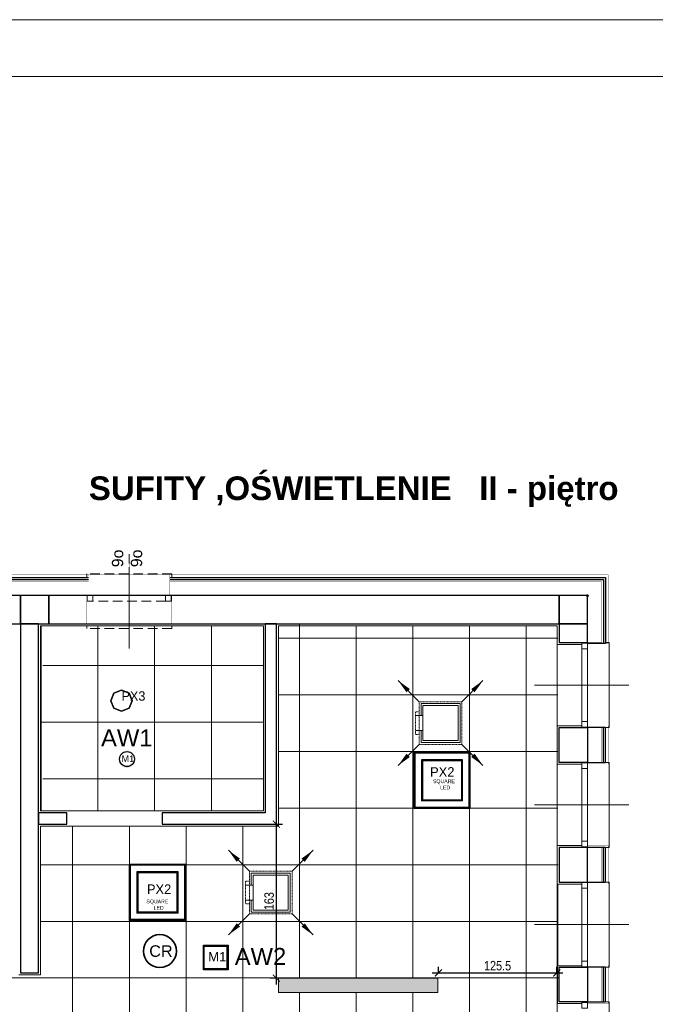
# Model space of a CAD drawing. Header units: millimetres. Extents: x -9038497 to 54128, y -10570064 to 59476.
# Tile 70 of 135: x 40118 to 40791, y 25059 to 26102. Entities that reach past the tile are written whole.
import ezdxf

# ---------------------------------------------------------------- set-up
doc = ezdxf.new("R2010")
doc.units = ezdxf.units.MM
doc.header["$LTSCALE"] = 0.8
doc.header["$PDMODE"] = 2
for name, pattern in [('Dash', [0.435, 0.3175, -0.1175]), ('DASHDOT', [1, 0.5, -0.25, 0, -0.25]), ('DASHED', [19.05, 12.7, -6.35]), ('HIDDEN2', [0.1875, 0.125, -0.0625])]:
    doc.linetypes.add(name, pattern=pattern)
for name, color, linetype, lineweight in [('0 proj_widok widok widok', 7, 'Continuous', 0), ('ocieplenie', 214, 'Continuous', 13), ('OPIS', 122, 'Continuous', 18), ('SCIANY', 1, 'Continuous', 30), ('tynk', 252, 'Continuous', 5), ('WW ELEK_OŚW', 1, 'Continuous', 35)]:
    doc.layers.add(name, color=color, linetype=linetype, lineweight=lineweight)
for name, color, linetype in [('FLUID-N1-INS', 7, 'Continuous'), ('Oprawa_02', 2, 'Continuous'), ('Oprawa_03', 2, 'Continuous'), ('Oświetlenie awaryjne', 1, 'Continuous'), ('STOLARKA', 4, 'Continuous'), ('strop podw.', 3, 'Continuous')]:
    doc.layers.add(name, color=color, linetype=linetype)
doc.styles.add('ARIAL_CE', font='arial.ttf', dxfattribs={"height": 15})
doc.styles.add('FDBES', font='simplex.shx')
doc.styles.add('Malanow_1_100', font='isocpeur.ttf')
doc.styles.add('OPIS', font='arial.ttf')
doc.styles.get("Standard").update_dxf_attribs({"font": 'g12f13.shx', "width": 0.8, "height": 10})
doc.styles.add('WYMIAR-20', font='ARIALN.TTF', dxfattribs={"height": 4})
doc.styles.add('WYMIAR-50', font='ARIALN.TTF', dxfattribs={"height": 10})
doc.dimstyles.new('FDBES', dxfattribs={"dimscale": 50, "dimtxt": 4, "dimasz": 2.5, "dimexe": 0.8, "dimexo": 2, "dimgap": 1, "dimtad": 1, "dimdsep": 46, "dimtxsty": 'FDBES', "dimcen": 2.5, "dimclrd": 4, "dimclre": 5, "dimadec": 0, "dimazin": 0, "dimtfac": 1, "dimtmove": 0, "dimatfit": 3, "dimfxl": 1, "dimarcsym": 0})
doc.dimstyles.new('SKALA-50', dxfattribs={"dimscale": 5, "dimtxt": 10, "dimasz": 1.5, "dimexe": 1.3, "dimexo": 1.3, "dimgap": 0.5, "dimtad": 1, "dimdec": 1, "dimrnd": 0.5, "dimdsep": 46, "dimtxsty": 'WYMIAR-50', "dimblk": 'ARCHTICK', "dimcen": 1.5, "dimdle": 1.3, "dimadec": 0, "dimazin": 0, "dimtfac": 1, "dimtdec": 1, "dimtix": 1, "dimtmove": 2, "dimatfit": 3, "dimfxl": 2, "dimfxlon": 1, "dimtolj": 1, "dimarcsym": 0})

# ---------------------------------------------------------------- blocks, each defined once
blk = doc.blocks.new('G$C503E6358')
at = {"layer": 'STOLARKA', "color": 5, "linetype": 'DASHED', "lineweight": 0}
blk.add_line((100, 45), (0, 45), dxfattribs=at)
for points in [[(24, 0), (21, 0), (21, 90), (24, 90)], [(76, 0), (79, 0), (79, 90), (76, 90)]]:
    blk.add_lwpolyline(points, dxfattribs=at)
for points in [[(56, 89.5), (56, 83.5), (50, 83.5), (50, 89.5)], [(56, 83.5), (56, 6.5), (50, 6.5), (50, 83.5)], [(56, 0.5), (56, 6.5), (50, 6.5), (50, 0.5)]]:
    blk.add_lwpolyline(points, close=True, dxfattribs=at)
blk = doc.blocks.new('_ArchTick')
at = {"color": 0, "linetype": 'ByBlock', "const_width": 0.15}
blk.add_lwpolyline([(-0.5, -0.5), (0.5, 0.5)], dxfattribs=at)
blk = doc.blocks.new('*D2384')
at = {"layer": '0 proj_widok widok widok', "color": 0, "lineweight": -2, "ltscale": 0.8, "transparency": 16777216}
for p, q in [((40561.1, 25092.5), (40561.1, 25099)), ((40686.3, 25092.5), (40686.3, 25099)), ((40554.6, 25092.5), (40692.8, 25092.5))]:
    blk.add_line(p, q, dxfattribs=at)
at = {"layer": 'Defpoints', "color": 0, "lineweight": 0, "ltscale": 0.8, "transparency": 16777216}
for p in [(40561.1, 25092.3), (40686.3, 25092.5), (40686.3, 25092.3)]:
    blk.add_point(p, dxfattribs=at)
at = {"layer": '0 proj_widok widok widok', "color": 0, "lineweight": -2, "ltscale": 0.8, "transparency": 16777216, "xscale": 7.5, "yscale": 7.5, "zscale": 7.5, "rotation": 180}
blk.add_blockref('_ArchTick', (40561.1, 25092.5), dxfattribs=at)
at = {"layer": '0 proj_widok widok widok', "color": 0, "lineweight": -2, "ltscale": 0.8, "transparency": 16777216, "xscale": 7.5, "yscale": 7.5, "zscale": 7.5}
blk.add_blockref('_ArchTick', (40686.3, 25092.5), dxfattribs=at)
at = {"layer": '0 proj_widok widok widok', "color": 0, "lineweight": 0, "ltscale": 0.8, "transparency": 16777216, "insert": (40623.7, 25100.1), "char_height": 10, "attachment_point": 5, "style": 'WYMIAR-50'}
blk.add_mtext('\\A1;125.5', dxfattribs=at)
blk = doc.blocks.new('*U1927')
at = {"layer": 'Oświetlenie awaryjne'}
h = blk.add_hatch(color=256, dxfattribs=at)
h.paths.add_polyline_path([(-9, 0, 1), (9, 0, 1)])
h.paths.add_polyline_path([(7.9, 0, -1), (-7.9, 0, -1)], flags=16)
blk.add_circle((0, 0), 7.88, dxfattribs=at)
at = {"layer": 'Oświetlenie awaryjne', "width": 42.979, "attachment_point": 1, "style": 'Malanow_1_100'}
for s, insert, char_height in [('{\\fArial|b0|i0|c238|p34;AW1}', (-27.5, 31.5), 18), ('{\\fArial|b0|i0|c238|p34;M1}', (-5.9, 3.9), 7)]:
    blk.add_mtext(s, dxfattribs=dict(at, insert=insert, char_height=char_height))
blk = doc.blocks.new('*U1933')
for p, q in [((-8, 8), (0, 11.2)), ((0, 11.2), (-8, 8)), ((0, 11.2), (-8, 8)), ((-8, 8), (0, 11.2)), ((0, 11.2), (8, 8)), ((8, 8), (0, 11.2)), ((0, 11.2), (0, 11.2)), ((8, 8), (0, 11.2)), ((0, 11.2), (0, 11.2)), ((0, 11.2), (8, 8)), ((-11.2, 0), (-8, 8)), ((-8, 8), (-11.2, 0)), ((-8, 8), (-11.2, 0)), ((-11.2, 0), (-8, 8)), ((-8, -8), (-11.2, 0)), ((-11.2, 0), (-8, -8)), ((-11.2, 0), (-11.2, 0)), ((-11.2, 0), (-8, -8)), ((-8, -8), (-11.2, 0)), ((-11.2, 0), (-11.2, 0)), ((-8, 8), (-8, 8)), ((-8, 8), (-8, 8)), ((8, 8), (11.2, 0)), ((11.2, 0), (8, 8)), ((8, 8), (8, 8)), ((11.2, 0), (8, 8)), ((8, 8), (8, 8)), ((8, 8), (11.2, 0)), ((11.2, 0), (8, -8)), ((8, -8), (11.2, 0)), ((8, -8), (11.2, 0)), ((11.2, 0), (8, -8)), ((11.2, 0), (11.2, 0)), ((11.2, 0), (11.2, 0)), ((0, -11.2), (-8, -8)), ((-8, -8), (0, -11.2)), ((-8, -8), (-8, -8)), ((-8, -8), (0, -11.2)), ((0, -11.2), (-8, -8)), ((-8, -8), (-8, -8)), ((8, -8), (0, -11.2)), ((0, -11.2), (8, -8)), ((0, -11.2), (8, -8)), ((8, -8), (0, -11.2)), ((8, -8), (8, -8)), ((8, -8), (8, -8)), ((0, -11.2), (0, -11.2)), ((0, -11.2), (0, -11.2))]:
    blk.add_line(p, q)
at = {"layer": 'Oprawa_03', "color": 7}
blk.add_text('PX3', height=10, dxfattribs=at).set_placement((0, 0))
blk = doc.blocks.new('*D2241')
at = {"layer": '0 proj_widok widok widok', "color": 0, "lineweight": -2, "ltscale": 0.8, "transparency": 16777216}
for p, q in [((40389.5, 25256.5), (40389.5, 25080.4)), ((40389.5, 25250), (40396, 25250)), ((40389.5, 25086.9), (40383, 25086.9))]:
    blk.add_line(p, q, dxfattribs=at)
at = {"layer": 'Defpoints', "color": 0, "lineweight": 0, "ltscale": 0.8, "transparency": 16777216}
for p in [(40389.3, 25250), (40389.5, 25086.9), (40390.7, 25086.9)]:
    blk.add_point(p, dxfattribs=at)
at = {"layer": '0 proj_widok widok widok', "color": 0, "lineweight": -2, "ltscale": 0.8, "transparency": 16777216, "xscale": 7.5, "yscale": 7.5, "zscale": 7.5}
for p, rotation in [((40389.5, 25250), 90), ((40389.5, 25086.9), 270)]:
    blk.add_blockref('_ArchTick', p, dxfattribs=dict(at, rotation=rotation))
at = {"layer": '0 proj_widok widok widok', "color": 0, "lineweight": 0, "ltscale": 0.8, "transparency": 16777216, "insert": (40381.9, 25168.5), "char_height": 10, "attachment_point": 5, "rotation": 90, "style": 'WYMIAR-50'}
blk.add_mtext('\\A1;163', dxfattribs=at)

msp = doc.modelspace()

# ---------------------------------------------------------------- hatches: boundary and pattern name
at = {"layer": '0 proj_widok widok widok', "lineweight": 0, "true_color": 0xc7c8ca, "transparency": 33554687}
h = msp.add_hatch(color=9, dxfattribs=at)
h.dxf.hatch_style = 1
h.paths.add_polyline_path([(40560.56, 25086.83), (40391.74, 25086.83), (40391.74, 25071.84), (40560.56, 25071.84)])

# ---------------------------------------------------------------- linework, layer by layer
at = {"color": 0, "linetype": 'ByBlock', "lineweight": 5, "extrusion": (0, 0, -1)}
for p, q in [((40542.76, 25365.12), (40542.76, 25377.72)), ((40542.76, 25377.72), (40583.96, 25377.72)), ((40583.96, 25377.72), (40583.96, 25336.52)), ((40544.76, 25375.72), (40544.76, 25338.52)), ((40544.76, 25375.72), (40581.96, 25375.72)), ((40581.96, 25375.72), (40581.96, 25338.52)), ((40544.76, 25365.12), (40536.76, 25365.12)), ((40544.76, 25349.12), (40536.76, 25349.12)), ((40542.76, 25336.52), (40542.76, 25349.12)), ((40583.96, 25336.52), (40542.76, 25336.52)), ((40581.96, 25338.52), (40544.76, 25338.52)), ((40362.98, 25185.54), (40362.98, 25198.14)), ((40362.98, 25198.14), (40404.18, 25198.14)), ((40364.98, 25196.14), (40364.98, 25158.94)), ((40364.98, 25196.14), (40402.18, 25196.14)), ((40402.18, 25196.14), (40402.18, 25158.94)), ((40404.18, 25198.14), (40404.18, 25156.94)), ((40364.98, 25185.54), (40356.98, 25185.54)), ((40364.98, 25169.54), (40356.98, 25169.54)), ((40362.98, 25156.94), (40362.98, 25169.54)), ((40402.18, 25158.94), (40364.98, 25158.94)), ((40404.18, 25156.94), (40362.98, 25156.94))]:
    msp.add_line(p, q, dxfattribs=at)
at = {"layer": '0 proj_widok widok widok', "lineweight": 0}
for p, q in [((40413.91, 25086.83), (40413.91, 25462.04)), ((40140.72, 25460.03), (40140.72, 25264.03)), ((40200.72, 25460.03), (40200.72, 25264.03)), ((40260.72, 25460.03), (40260.72, 25264.03)), ((40320.72, 25460.03), (40320.72, 25263.98)), ((40686.89, 25460.18), (40391.89, 25460.06)), ((40391.89, 25460.06), (40391.89, 25248.04)), ((40473.91, 25086.83), (40473.91, 25460.08)), ((40533.91, 25086.83), (40533.91, 25460.11)), ((40593.91, 23814.02), (40593.91, 25460.13)), ((40653.91, 23814.01), (40653.91, 25460.15)), ((40686.89, 23814.01), (40686.89, 25460.18)), ((40687.45, 25447.11), (40391.89, 25447.11)), ((40142.34, 25418.03), (40375.81, 25418.03)), ((40687.45, 25387.11), (40391.89, 25387.11)), ((40139.81, 25358.03), (40375.81, 25358.03)), ((40687.45, 25327.11), (40391.89, 25327.11)), ((40142.34, 25298.03), (40375.81, 25298.03)), ((40687.63, 25267.11), (40391.89, 25267.11)), ((40391.89, 25248.04), (40139.89, 25248.04)), ((40139.89, 25248.04), (40139.89, 25090.57)), ((40173.91, 23841.12), (40173.91, 25248.04)), ((40233.91, 23841.12), (40233.91, 25248.04)), ((40293.91, 23841.12), (40293.91, 25248.04)), ((40353.91, 23841.12), (40353.91, 25248.04)), ((40687.8, 25207.11), (40139.89, 25207.11)), ((40687.98, 25147.11), (40139.89, 25147.11)), ((40688.16, 25087.11), (39600.89, 25087.11)), ((40139.89, 25090.57), (40116.89, 25090.58)), ((40391.71, 25086.84), (40391.71, 25071.84)), ((40391.74, 25086.83), (40560.56, 25086.83)), ((40560.56, 25086.83), (40560.56, 25071.83)), ((40391.74, 25071.83), (40560.56, 25071.83)), ((40413.91, 24711.74), (40413.91, 25071.83)), ((40473.91, 23814.02), (40473.91, 25071.83)), ((40533.91, 23814.02), (40533.91, 25071.83))]:
    msp.add_line(p, q, dxfattribs=at)
for points in [[(37959.87, 23153.88), (42159.87, 23153.88), (42159.87, 26101.88), (37959.87, 26101.88)], [(37959.87, 23153.88), (42159.87, 23153.88), (42159.87, 26101.88), (37959.87, 26101.88)], [(38279.87, 26041.88), (42099.87, 26041.88), (42099.87, 23213.88), (38279.87, 23213.88)]]:
    msp.add_lwpolyline(points, close=True, dxfattribs=at)
at = {"layer": 'FLUID-N1-INS', "color": 0, "linetype": 'HIDDEN2', "lineweight": 5, "extrusion": (0, 0, -1)}
for p, q in [((40540.76, 25334.52), (40540.76, 25379.72)), ((40585.96, 25379.72), (40540.76, 25379.72)), ((40585.96, 25334.52), (40585.96, 25379.72)), ((40536.76, 25369.12), (40536.76, 25365.12)), ((40540.76, 25369.12), (40536.76, 25369.12)), ((40536.76, 25365.12), (40536.76, 25349.12)), ((40536.76, 25349.12), (40536.76, 25345.12)), ((40540.76, 25345.12), (40536.76, 25345.12)), ((40540.76, 25334.52), (40585.96, 25334.52)), ((40360.98, 25154.94), (40360.98, 25200.14)), ((40406.18, 25200.14), (40360.98, 25200.14)), ((40406.18, 25154.94), (40406.18, 25200.14)), ((40356.98, 25189.54), (40356.98, 25185.54)), ((40360.98, 25189.54), (40356.98, 25189.54)), ((40356.98, 25185.54), (40356.98, 25169.54)), ((40356.98, 25169.54), (40356.98, 25165.54)), ((40360.98, 25165.54), (40356.98, 25165.54)), ((40360.98, 25154.94), (40406.18, 25154.94))]:
    msp.add_line(p, q, dxfattribs=at)
at = {"layer": 'ocieplenie', "lineweight": 0, "ltscale": 40}
for points, const_width in [([(39568.81, 25451.03), (39546.84, 25451.03), (39546.84, 25514.03), (40740.81, 25514.03), (40740.81, 25441.28), (40718.81, 25441.28)], 0.1), ([(40718.81, 25315.44), (40733.81, 25315.44), (40733.81, 25352.28), (40718.81, 25352.28)], 0.2), ([(40718.81, 25313.44), (40740.81, 25313.44), (40740.81, 25354.28), (40718.81, 25354.28)], 0.1), ([(40718.81, 25188.58), (40733.81, 25188.58), (40733.81, 25225.41), (40718.81, 25225.41)], 0.2), ([(40718.81, 25186.58), (40740.81, 25186.58), (40740.81, 25227.41), (40718.81, 25227.41)], 0.1), ([(40718.81, 25061.78), (40733.81, 25061.78), (40733.81, 25098.61), (40718.81, 25098.61)], 0.2), ([(40718.81, 25059.78), (40740.81, 25059.78), (40740.81, 25100.61), (40718.81, 25100.61)], 0.1)]:
    msp.add_lwpolyline(points, dxfattribs=dict(at, const_width=const_width))
at = {"layer": 'ocieplenie', "linetype": 'Dash', "lineweight": 0, "const_width": 0.2}
for points in [[(40190.81, 25492.03), (40190.78, 25514.03)], [(40276.81, 25492.03), (40276.81, 25514.03)]]:
    msp.add_lwpolyline(points, dxfattribs=at)
at = {"layer": 'ocieplenie', "lineweight": -3, "ltscale": 40}
for points in [[(39568.81, 25453.03), (39549.84, 25453.03), (39549.84, 25511.03), (40190.78, 25511.03)], [(39568.79, 25453.03), (39551.81, 25453.03), (39551.84, 25509.03), (40190.79, 25509.03)], [(40276.81, 25511.03), (40737.81, 25511.03), (40737.81, 25441.28), (40718.81, 25441.28)], [(40276.81, 25509.03), (40735.81, 25509.03), (40735.81, 25441.28), (40718.81, 25441.28)], [(40718.81, 25315.44), (40737.81, 25315.44), (40737.81, 25352.28), (40718.81, 25352.28)], [(40718.89, 25315.44), (40735.81, 25315.44), (40735.81, 25352.28), (40718.81, 25352.28)], [(40718.81, 25188.58), (40737.81, 25188.58), (40737.81, 25225.41), (40718.81, 25225.41)], [(40718.89, 25188.58), (40735.81, 25188.58), (40735.81, 25225.41), (40718.81, 25225.41)], [(40718.81, 25061.78), (40737.81, 25061.78), (40737.81, 25098.61), (40718.81, 25098.61)], [(40718.89, 25061.78), (40735.81, 25061.78), (40735.81, 25098.61), (40718.81, 25098.61)]]:
    msp.add_lwpolyline(points, dxfattribs=at)
at = {"layer": 'ocieplenie', "lineweight": 0, "ltscale": 40}
for points in [[(39568.81, 25453.03, 0.2, 0.2, 0), (39553.84, 25453.03, 0.2, 0.2, 0), (39553.84, 25507.03, 0.2, 0.2, 0), (40190.79, 25507.03, 0, 0, 0)], [(40276.81, 25507.03, 0.2, 0.2, 0), (40733.81, 25507.03, 0.2, 0.2, 0), (40733.81, 25442.28, 0.2, 0.2, 0), (40718.81, 25442.28, 0.2, 0.2, 0)]]:
    msp.add_lwpolyline(points, format="xyseb", dxfattribs=at)
at = {"layer": 'ocieplenie', "linetype": 'Dash', "lineweight": 0}
msp.add_lwpolyline([(40178.81, 25460.03), (40198.81, 25460.03)], dxfattribs=at)
at = {"layer": 'Oprawa_02'}
for p, q in [((40594.73, 25326.11), (40535.1, 25326.11)), ((40535.1, 25326.11), (40535.1, 25266.56)), ((40594.73, 25266.56), (40594.73, 25326.11)), ((40593.73, 25325.11), (40536.1, 25325.11)), ((40536.1, 25325.11), (40536.1, 25267.56)), ((40586.74, 25318.12), (40543.08, 25318.12)), ((40543.08, 25318.12), (40543.08, 25274.55)), ((40585.74, 25317.12), (40544.08, 25317.12)), ((40544.08, 25317.12), (40544.08, 25275.55)), ((40585.74, 25275.55), (40585.74, 25317.12)), ((40586.74, 25274.55), (40586.74, 25318.12)), ((40593.73, 25267.56), (40593.73, 25325.11)), ((40586.74, 25274.55), (40543.08, 25274.55)), ((40585.74, 25275.55), (40544.08, 25275.55)), ((40594.73, 25266.56), (40535.1, 25266.56)), ((40593.73, 25267.56), (40536.1, 25267.56)), ((40293.5, 25207.47), (40233.87, 25207.47)), ((40233.87, 25207.47), (40233.87, 25147.91)), ((40292.5, 25206.47), (40234.87, 25206.47)), ((40234.87, 25206.47), (40234.87, 25148.91)), ((40292.5, 25148.91), (40292.5, 25206.47)), ((40293.5, 25147.91), (40293.5, 25207.47)), ((40285.52, 25199.47), (40241.85, 25199.47)), ((40241.85, 25199.47), (40241.85, 25155.91)), ((40284.52, 25198.47), (40242.85, 25198.47)), ((40242.85, 25198.47), (40242.85, 25156.91)), ((40284.52, 25156.91), (40284.52, 25198.47)), ((40285.52, 25155.91), (40285.52, 25199.47)), ((40292.5, 25148.91), (40234.87, 25148.91)), ((40285.52, 25155.91), (40241.85, 25155.91)), ((40284.52, 25156.91), (40242.85, 25156.91)), ((40293.5, 25147.91), (40233.87, 25147.91))]:
    msp.add_line(p, q, dxfattribs=at)
at = {"layer": 'Oświetlenie awaryjne'}
for points in [[(40312.57, 25121.76), (40338.57, 25121.76), (40338.57, 25095.76), (40312.57, 25095.76)], [(40313.23, 25120.97), (40337.23, 25120.97), (40337.23, 25096.97), (40313.23, 25096.97)]]:
    msp.add_lwpolyline(points, close=True, dxfattribs=at)
at = {"layer": 'SCIANY', "ltscale": 40}
for p, q in [((40118.86, 25492.03), (39598.81, 25492.03)), ((40148.81, 25492.03), (40118.81, 25492.03)), ((40118.81, 25492.03), (40118.81, 25462.03)), ((40118.86, 25462.03), (40118.86, 25492.03)), ((40688.81, 25492.03), (40148.81, 25492.03)), ((40148.81, 25492.03), (40148.81, 25462.03)), ((40148.81, 25462.03), (40148.81, 25492.03)), ((40688.81, 25462.03), (40688.81, 25492.03)), ((40718.81, 25492.03), (40688.81, 25492.03)), ((40688.81, 25492.03), (40688.81, 25462.03)), ((40718.81, 25462.03), (40718.81, 25492.03)), ((39598.81, 25462.03), (40118.86, 25462.03)), ((40118.81, 25462.03), (40148.81, 25462.03)), ((40137.81, 25462.03), (40118.81, 25462.03)), ((40118.81, 25462.03), (40118.81, 25092.56)), ((40137.81, 25092.56), (40137.81, 25462.03)), ((40148.81, 25462.03), (40688.81, 25462.03)), ((40389.81, 25462.03), (40377.81, 25462.03)), ((40377.81, 25462.03), (40377.81, 25262.03)), ((40389.81, 25250.03), (40389.81, 25462.03)), ((40688.81, 25462.03), (40718.81, 25462.03)), ((40718.81, 25462.03), (40688.81, 25462.03)), ((40688.81, 25462.03), (40688.81, 25442.28)), ((40718.81, 25442.28), (40718.81, 25462.03)), ((40688.81, 25442.28), (40718.81, 25442.28)), ((40688.81, 25352.28), (40718.81, 25352.28)), ((40688.81, 25315.44), (40688.81, 25352.28)), ((40718.81, 25352.28), (40718.81, 25315.44)), ((40718.81, 25315.44), (40688.81, 25315.44)), ((40167.89, 25262.03), (40137.81, 25262.03)), ((40137.81, 25262.03), (40137.81, 25250.03)), ((40167.89, 25250.03), (40167.89, 25262.03)), ((40377.81, 25262.03), (40268.81, 25262.03)), ((40268.81, 25262.03), (40268.81, 25250.03)), ((40137.81, 25250.03), (40167.89, 25250.03)), ((40268.81, 25250.03), (40389.81, 25250.03)), ((40718.81, 25225.44), (40688.81, 25225.44)), ((40688.81, 25225.44), (40688.81, 25188.61)), ((40718.81, 25188.61), (40718.81, 25225.44)), ((40688.81, 25188.61), (40718.81, 25188.61)), ((40688.81, 25098.61), (40718.81, 25098.61)), ((40688.81, 25061.78), (40688.81, 25098.61)), ((40718.81, 25098.61), (40718.81, 25061.78)), ((40118.81, 25092.56), (40137.81, 25092.56)), ((40718.81, 25061.78), (40688.81, 25061.78))]:
    msp.add_line(p, q, dxfattribs=at)
at = {"layer": 'SCIANY', "linetype": 'DASHDOT', "ltscale": 0.5, "const_width": 0.3}
for points in [[(40188.81, 25462.03), (40188.81, 25492.03)], [(40278.81, 25462.03), (40278.81, 25492.03)]]:
    msp.add_lwpolyline(points, dxfattribs=at)
at = {"layer": 'STOLARKA', "color": 5, "linetype": 'Dash', "lineweight": 0}
msp.add_line((40233.81, 25536.03), (40233.81, 25436.03), dxfattribs=at)
at = {"layer": 'STOLARKA', "color": 5, "lineweight": 0}
for p, q in [((40762.81, 25397.28), (40662.81, 25397.28)), ((40762.81, 25270.44), (40662.81, 25270.44)), ((40762.81, 25143.61), (40662.81, 25143.61))]:
    msp.add_line(p, q, dxfattribs=at)
for points in [[(40718.81, 25441.78), (40718.81, 25435.78), (40712.81, 25435.78), (40712.81, 25441.78)], [(40718.81, 25358.78), (40718.81, 25435.78), (40712.81, 25435.78), (40712.81, 25358.78)], [(40718.81, 25352.78), (40718.81, 25358.78), (40712.81, 25358.78), (40712.81, 25352.78)], [(40718.81, 25314.94), (40718.81, 25308.94), (40712.81, 25308.94), (40712.81, 25314.94)], [(40718.81, 25231.94), (40718.81, 25308.94), (40712.81, 25308.94), (40712.81, 25231.94)], [(40718.81, 25225.94), (40718.81, 25231.94), (40712.81, 25231.94), (40712.81, 25225.94)], [(40718.81, 25188.11), (40718.81, 25182.11), (40712.81, 25182.11), (40712.81, 25188.11)], [(40718.81, 25105.11), (40718.81, 25182.11), (40712.81, 25182.11), (40712.81, 25105.11)], [(40718.81, 25099.11), (40718.81, 25105.11), (40712.81, 25105.11), (40712.81, 25099.11)], [(40718.81, 25061.28), (40718.81, 25055.28), (40712.81, 25055.28), (40712.81, 25061.28)]]:
    msp.add_lwpolyline(points, close=True, dxfattribs=at)
for points in [[(40738.81, 25442.28), (40741.81, 25442.28), (40741.81, 25352.28), (40738.81, 25352.28)], [(40738.81, 25315.44), (40741.81, 25315.44), (40741.81, 25225.44), (40738.81, 25225.44)], [(40738.81, 25188.61), (40741.81, 25188.61), (40741.81, 25098.61), (40738.81, 25098.61)], [(40738.81, 25061.78), (40741.81, 25061.78), (40741.81, 24971.78), (40738.81, 24971.78)]]:
    msp.add_lwpolyline(points, dxfattribs=at)
at = {"layer": 'strop podw.', "linetype": 'Dash', "lineweight": 0}
msp.add_line((40137.81, 25207.09), (40137.74, 25207.09), dxfattribs=at)
msp.add_circle((40718.89, 25492.04), 0.992, dxfattribs=at)
at = {"layer": 'tynk', "lineweight": 0, "ltscale": 40}
for p, q in [((40139.81, 25396.39), (40139.81, 25460.03)), ((40139.81, 25460.03), (40343.65, 25460.03)), ((40139.81, 25460.03), (40139.81, 25264.03)), ((40343.65, 25460.03), (40343.65, 25460.03)), ((40343.65, 25460.03), (40359.65, 25460.03)), ((40359.65, 25460.03), (40375.81, 25460.04)), ((40359.65, 25460.03), (40359.65, 25460.03)), ((40375.81, 25460.04), (40375.81, 25264.03)), ((40391.81, 25460.04), (40686.81, 25460.16)), ((40391.81, 25248.03), (40391.81, 25460.04)), ((40686.81, 25460.16), (40686.81, 25440.28)), ((40686.81, 25440.28), (40712.81, 25440.28)), ((40686.88, 25440.29), (40686.88, 25354.24)), ((40139.81, 25396.39), (40139.81, 25396.39)), ((40686.82, 25313.48), (40686.82, 25227.43)), ((40139.81, 25264.03), (40169.81, 25264.03)), ((40375.81, 25264.03), (40168.94, 25264.03)), ((40169.81, 25248.03), (40139.81, 25248.03)), ((40139.81, 25248.03), (40139.81, 25090.56)), ((40169.76, 25248), (40268.25, 25248)), ((40266.81, 25248.03), (40391.81, 25248.03)), ((40687.34, 25186.13), (40687.34, 25100.08)), ((40139.81, 25090.56), (40116.81, 25090.56)), ((40686.81, 25059.82), (40686.81, 24973.77))]:
    msp.add_line(p, q, dxfattribs=at)
for points in [[(40712.81, 25354.28), (40686.81, 25354.28), (40686.81, 25313.44), (40712.81, 25313.44)], [(40712.81, 25227.44), (40686.81, 25227.44), (40686.81, 25186.61), (40712.81, 25186.61)], [(40712.81, 25060.28), (40687.31, 25060.28), (40687.31, 25100.11), (40712.81, 25100.11)]]:
    msp.add_lwpolyline(points, dxfattribs=at)
at = {"layer": 'WW ELEK_OŚW', "ltscale": 40}
msp.add_circle((40266.25, 25115.68), 17.45, dxfattribs=at)

# ---------------------------------------------------------------- block references
at = {"lineweight": 0, "ltscale": 40, "rotation": 90}
msp.add_blockref('G$C503E6358', (40278.81, 25436.03), dxfattribs=at)
at = {"layer": 'Oprawa_03'}
msp.add_blockref('*U1933', (40225.64, 25380.72, -1), dxfattribs=at)
at = {"layer": 'Oświetlenie awaryjne'}
msp.add_blockref('*U1927', (40231.47, 25318.9), dxfattribs=at)

# ---------------------------------------------------------------- texts
at = {"layer": '0 proj_widok widok widok', "lineweight": 0, "attachment_point": 1}
for s, width, gutter_width, insert, char_height, style in [('{\\fArial Unicode MS|b1|i0|c238|p34;SUFITY ,OŚWIETLENIE   II - piętro}', 746.5531, 50, (40191.06, 25618.24), 25, 'WYMIAR-50'), ('SQUARE\\P     LED', 20.891, 20, (40555.31, 25297.42), 4, 'WYMIAR-20'), ('SQUARE\\P     LED', 20.891, 20, (40251.98, 25170.19), 4, 'WYMIAR-20')]:
    msp.add_mtext_dynamic_manual_height_columns(s, width=width, gutter_width=gutter_width, heights=[0], dxfattribs=dict(at, insert=insert, char_height=char_height, style=style))
at = {"layer": 'OPIS', "insert": (40231.6, 25491.45), "char_height": 12, "width": 1777.5174, "attachment_point": 5, "rotation": 90.15445, "style": 'ARIAL_CE'}
msp.add_mtext('\\pi-120,l200.00024,t200.00024;9o\\P9o', dxfattribs=at)
at = {"layer": 'Oprawa_02', "color": 7}
for p in [(40552.27, 25300.15), (40252.51, 25176.03)]:
    msp.add_text('PX2', height=10.2, dxfattribs=at).set_placement(p)
at = {"layer": 'Oświetlenie awaryjne', "attachment_point": 1, "style": 'Malanow_1_100'}
for s, insert, char_height, width in [('{\\fArial|b0|i0|c238|p34;AW2}', (40345.52, 25118.94), 18, 59.6663), ('\\pi5.09754;{\\fArial|b0|i0|c238|p34;M1}', (40312.23, 25114.65), 10, 26)]:
    msp.add_mtext(s, dxfattribs=dict(at, insert=insert, char_height=char_height, width=width))
at = {"layer": 'WW ELEK_OŚW', "color": 0, "lineweight": 9, "style": 'OPIS'}
msp.add_text('CR', height=12.25, dxfattribs=at).set_placement((40255, 25109.5))

# ---------------------------------------------------------------- dimensions: what is measured, and where the dimension line sits
at = {"layer": '0 proj_widok widok widok', "lineweight": 0, "ltscale": 0.8}
dim = msp.add_linear_dim(base=(40389.54, 25086.92), p1=(40389.28, 25250), p2=(40390.67, 25086.92), angle=90, dimstyle='SKALA-50', dxfattribs=at)
dim.commit()
dim.dimension.update_dxf_attribs({"geometry": '*D2241', "text_midpoint": (40381.94, 25168.46)})
dim = msp.add_linear_dim(base=(40686.34, 25092.46), p1=(40561.07, 25092.27), p2=(40686.34, 25092.27), dimstyle='SKALA-50', dxfattribs=at)
dim.commit()
dim.dimension.update_dxf_attribs({"geometry": '*D2384', "text_midpoint": (40623.7, 25100.06)})

# ---------------------------------------------------------------- leaders
at = {"color": 0, "lineweight": 5}
for points in [[(40518.48, 25402), (40540.76, 25379.72)], [(40608.23, 25402), (40585.96, 25379.72)], [(40518.48, 25312.25), (40540.76, 25334.52)], [(40608.23, 25312.25), (40585.96, 25334.52)], [(40338.71, 25222.41), (40360.98, 25200.14)], [(40428.45, 25222.41), (40406.18, 25200.14)], [(40338.71, 25132.67), (40360.98, 25154.94)], [(40428.45, 25132.67), (40406.18, 25154.94)]]:
    msp.add_leader(points, dimstyle='FDBES', override={"dimscale": 6, "dimclrd": 82}, dxfattribs=at)

doc.saveas('drawing.dxf')
